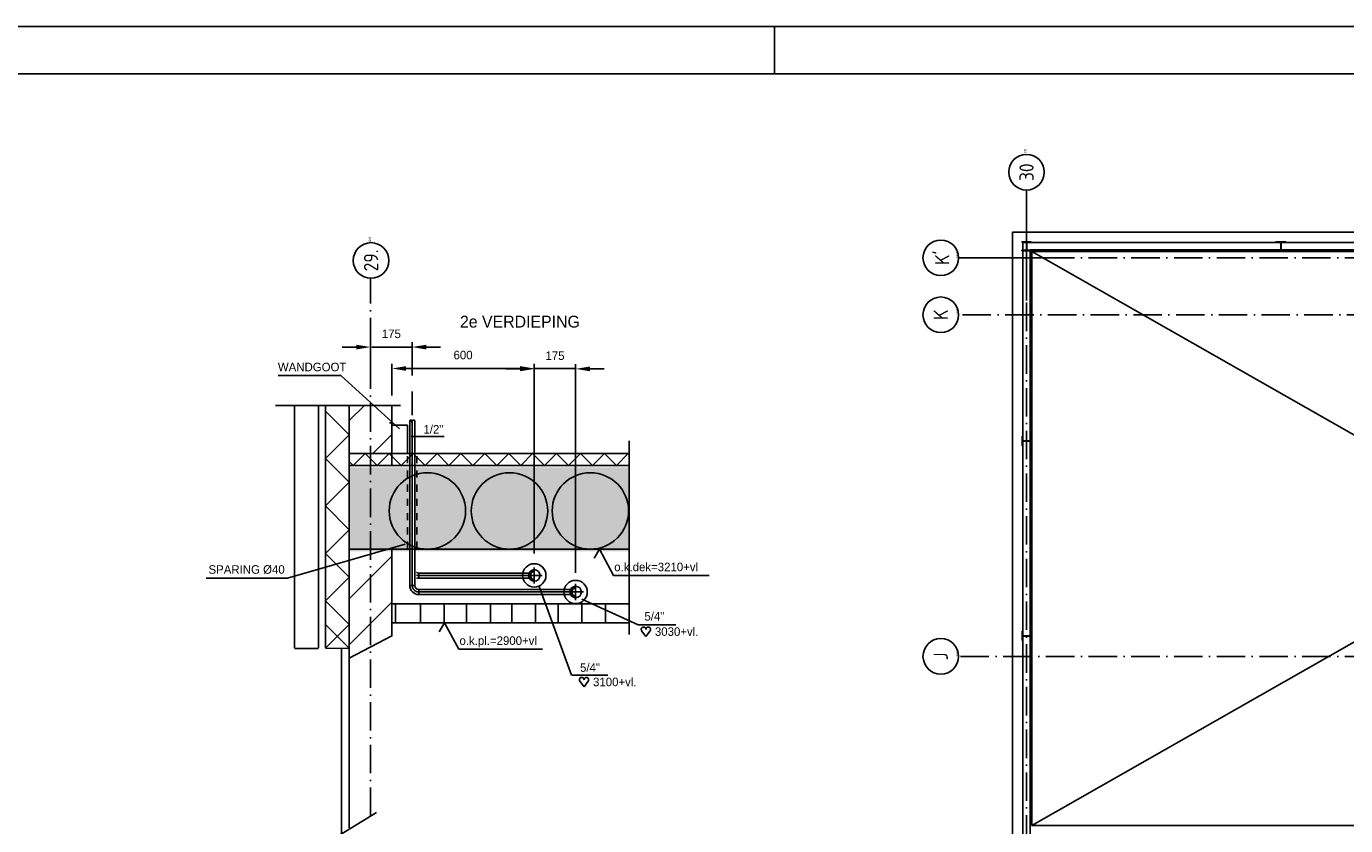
# Model space of a CAD drawing. Extents: x -39327 to 109237, y 358172 to 442272.
# Tile 14 of 96: x -11528 to 16272, y 425425 to 442272. Entities that reach past the tile are written whole.
import ezdxf
from ezdxf.enums import TextEntityAlignment as Align

# ---------------------------------------------------------------- set-up
doc = ezdxf.new("R2010")
doc.units = 0
doc.header["$LTSCALE"] = 100
for name, pattern in [('2322107', [2000, 1000, 1000]), ('CENTER2', [11.25, 7.5, -1.25, 1.25, -1.25]), ('CENTER4', [5, 3.125, -0.625, 0.625, -0.625]), ('DASHDOT', [9, 6, -1.5, 0, -1.5]), ('DASHED', [3, 1.5, -1.5])]:
    doc.linetypes.add(name, pattern=pattern)
doc.layers.get('0').update_dxf_attribs({"linetype": 'CONTINUOUS'})
doc.layers.get('DEFPOINTS').update_dxf_attribs({"linetype": 'CONTINUOUS'})
for name, color, linetype in [('00KAD025', 2, 'CONTINUOUS'), ('00KAD070', 5, 'CONTINUOUS'), ('AL$1----_ALGEMEEN', 7, 'CONTINUOUS'), ('AL$7----_STRAMIEN', 1, 'DASHDOT'), ('AL21----_BUITENWAND', 4, 'CONTINUOUS'), ('AL22----_BINNENWAND', 7, 'CONTINUOUS'), ('ALN-----_BLOCKNAAM', 2, 'CONTINUOUS'), ('BL$4----', 7, 'CONTINUOUS'), ('BOUW', 8, 'CONTINUOUS'), ('KABELGOOT1', 8, 'CONTINUOUS'), ('WL561---', 4, 'CONTINUOUS'), ('WL561---_AANVOER', 4, 'CONTINUOUS'), ('WL561---_HARTLIJN', 7, 'CONTINUOUS'), ('WL570---', 3, 'CONTINUOUS'), ('WL570---_HARTLIJN', 1, 'CONTINUOUS'), ('WM561---', 1, 'CONTINUOUS'), ('WM570---', 1, 'CONTINUOUS')]:
    doc.layers.add(name, color=color, linetype=linetype)
doc.styles.add('BURO-018', font='BUROFONT.shx', dxfattribs={"height": 180})
doc.styles.add('BURO-025', font='BUROFONT.shx', dxfattribs={"height": 250})
doc.styles.get("Standard").update_dxf_attribs({"font": 'ISOCP'})
doc.dimstyles.new('CEES', dxfattribs={"dimscale": 100, "dimtxt": 3, "dimasz": 3, "dimexe": 1, "dimexo": 1, "dimgap": 1.5, "dimtad": 0, "dimdec": 0, "dimzin": 0, "dimtxsty": 'BURO-018', "dimcen": -3, "dimdle": 1.25, "dimclrd": 1, "dimclre": 1, "dimclrt": 1, "dimazin": 3, "dimtfac": 0.75, "dimtdec": 0, "dimtofl": 0, "dimtmove": 0, "dimatfit": 3, "dimtvp": 1.5, "dimtolj": 1, "dimtzin": 0})

# ---------------------------------------------------------------- blocks, each defined once
blk = doc.blocks.new('1011')
at = {"layer": 'AL$7----_STRAMIEN', "color": 7, "linetype": 'CONTINUOUS'}
blk.add_circle((-750, 0), 750, dxfattribs=at)
at = {"layer": 'ALN-----_BLOCKNAAM', "linetype": 'CONTINUOUS'}
blk.add_text('1011', height=100, dxfattribs=at).set_placement((0, 0))
blk = doc.blocks.new('1010')
at = {"layer": 'AL$7----_STRAMIEN', "color": 7, "linetype": 'CONTINUOUS'}
blk.add_circle((0, 750), 750, dxfattribs=at)
at = {"layer": 'ALN-----_BLOCKNAAM', "linetype": 'CONTINUOUS'}
blk.add_text('1010', height=100, dxfattribs=at).set_placement((0, 0))
blk = doc.blocks.new('*D328')
at = {"color": 1, "linetype": 'BYBLOCK'}
for p, q in [((-44058, 328479), (-44358, 328479)), ((-43758, 327882), (-43758, 328579)), ((-42883, 327882), (-42883, 328579)), ((-42583, 328479), (-42283, 328479))]:
    blk.add_line(p, q, dxfattribs=at)
for points in [[(-44058, 328529), (-44058, 328429), (-43758, 328479)], [(-42583, 328529), (-42583, 328429), (-42883, 328479)]]:
    blk.add_solid(points, dxfattribs=at)
at = {"layer": 'DEFPOINTS', "color": 0, "linetype": 'BYBLOCK'}
for p in [(-43758, 328479), (-43758, 327782), (-42883, 327782)]:
    blk.add_point(p, dxfattribs=at)
at = {"color": 1, "linetype": 'BYBLOCK', "insert": (-43320, 328757), "char_height": 180, "attachment_point": 5, "style": 'BURO-018'}
blk.add_mtext('\\A1;175', dxfattribs=at)
blk = doc.blocks.new('TR-L-15')
at = {"color": 0, "linetype": 'CONTINUOUS'}
for p, q in [((-0.5, 10.65), (0.5, 10.65)), ((-0.5, -10.65), (0.5, -10.65))]:
    blk.add_line(p, q, dxfattribs=at)
at = {"layer": 'WL561---_HARTLIJN', "linetype": 'CENTER2'}
blk.add_line((-0.5, 0), (0.5, 0), dxfattribs=at)
blk = doc.blocks.new('*D325')
at = {"color": 1, "linetype": 'BYBLOCK'}
for p, q in [((-43308, 327457), (-43308, 328127)), ((-40308, 324127), (-40308, 328127)), ((-40608, 328027), (-43008, 328027))]:
    blk.add_line(p, q, dxfattribs=at)
for points in [[(-43008, 328077), (-43008, 327977), (-43308, 328027)], [(-40608, 328077), (-40608, 327977), (-40308, 328027)]]:
    blk.add_solid(points, dxfattribs=at)
at = {"layer": 'DEFPOINTS', "color": 0, "linetype": 'BYBLOCK'}
for p in [(-43308, 328027), (-43308, 327357), (-40308, 324027)]:
    blk.add_point(p, dxfattribs=at)
at = {"color": 1, "linetype": 'BYBLOCK', "insert": (-41808, 328310), "char_height": 180, "attachment_point": 5, "style": 'BURO-018'}
blk.add_mtext('\\A1;600', dxfattribs=at)
blk = doc.blocks.new('TR-B3--1-155A1B')
at = {"color": 0, "linetype": 'CONTINUOUS'}
for p, q in [((-27.5, -10.65), (-27.5, 10.65)), ((-10.65, -27.5), (10.65, -27.5))]:
    blk.add_line(p, q, dxfattribs=at)
for radius in [38.15, 16.85]:
    blk.add_arc((-27.5, -27.5), radius, 0, 90, dxfattribs=at)
at = {"layer": 'WL561---_HARTLIJN', "linetype": 'CENTER4'}
blk.add_arc((-27.5, -27.5), 27.5, 0, 90, dxfattribs=at)
blk = doc.blocks.new('TR-LB1')
at = {"color": 0, "linetype": 'BYBLOCK'}
blk.add_line((0, 0.5), (0, -0.5), dxfattribs=at)
blk = doc.blocks.new('TR-LB')
at = {"color": 0, "linetype": 'CONTINUOUS'}
for points in [[(0.17, 0.25, 0.068022), (0.15, 0.35, 0.080261), (0.12, 0.43, 0.107085), (0.06, 0.48, 0.138897), (0, 0.5, 0.138897), (-0.06, 0.48, 0.107085), (-0.12, 0.43, 0.080261), (-0.15, 0.35, 0.068022), (-0.17, 0.25, 0.068022)], [(0, -0.5, 0.138897), (0.06, -0.48, 0.107085), (0.12, -0.43, 0.080261), (0.15, -0.35, 0.068022), (0.17, -0.25, 0.068022)]]:
    blk.add_lwpolyline(points, format="xyb", dxfattribs=at)
for centre, start, end in [((0.17, 0.29), 187.4594, 240.3817), ((-0.17, 0.29), 299.6183, 352.5406), ((-0.17, -0.29), 7.4594, 60.3817)]:
    blk.add_arc(centre, 0.338, start, end, dxfattribs=at)
blk = doc.blocks.new('*D326')
at = {"color": 1, "linetype": 'BYBLOCK'}
for p, q in [((-40308, 324529), (-40308, 328119)), ((-39437, 323718), (-39437, 328119)), ((-40608, 328019), (-40908, 328019)), ((-39137, 328019), (-38837, 328019))]:
    blk.add_line(p, q, dxfattribs=at)
for points in [[(-40608, 328069), (-40608, 327969), (-40308, 328019)], [(-39137, 328069), (-39137, 327969), (-39437, 328019)]]:
    blk.add_solid(points, dxfattribs=at)
at = {"layer": 'DEFPOINTS', "color": 0, "linetype": 'BYBLOCK'}
for p in [(-40308, 328019), (-40308, 324429), (-39437, 323618)]:
    blk.add_point(p, dxfattribs=at)
at = {"color": 1, "linetype": 'BYBLOCK', "insert": (-39872, 328296), "char_height": 180, "attachment_point": 5, "style": 'BURO-018'}
blk.add_mtext('\\A1;175', dxfattribs=at)
blk = doc.blocks.new('TR-LIZ')
at = {"color": 0, "linetype": 'CONTINUOUS'}
blk.add_circle((0, 0), 0.5, dxfattribs=at)
for centre, radius, start, end in [((0, 0), 0.4, 90, 270), ((0.02, 0), 0.4, 92.4503, 267.5497), ((0.04, 0), 0.402, 95.0009, 264.9991), ((0.05, 0), 0.404, 97.6518, 262.3482), ((0.07, 0), 0.407, 100.4024, 259.5976), ((0.09, 0), 0.411, 103.2521, 256.7479)]:
    blk.add_arc(centre, radius, start, end, dxfattribs=at)
at = {"layer": 'WL570---_HARTLIJN', "linetype": 'CENTER4'}
for p, q in [((-0.7, 0), (0.7, 0)), ((0, 0.7), (0, -0.7))]:
    blk.add_line(p, q, dxfattribs=at)
blk = doc.blocks.new('HART')
at = {"color": 1}
for q in [(-40, 52), (40, 52)]:
    blk.add_line((0, 0), q, dxfattribs=at)
for centre, start, end in [((-22, 66), 0, 217.1867), ((22, 66), 322.8133, 180)]:
    blk.add_arc(centre, 22.1, start, end, dxfattribs=at)
blk = doc.blocks.new('A$C6E6F3BC9')
at = {"layer": 'KABELGOOT1'}
for p, q in [((1432, 67298), (1432, 64971)), ((0, 65868), (2294, 65868))]:
    blk.add_line(p, q, dxfattribs=at)

msp = doc.modelspace()

# ---------------------------------------------------------------- hatches: boundary and pattern name
at = {"layer": 'WL570---'}
h = msp.add_hatch(dxfattribs=at)
h.set_pattern_fill('GESTORT', color=8, scale=6, style=0, pattern_type=2)
h.set_pattern_definition([(17, (-61777.584, -153153.83), (30.944946, 95.793131), [0, -97.92, -55.44, 0, -80.64]), (48, (-61777.584, -153153.83), (-22.098695, 97.406199), [0, -96.96, 0, -98.88, 0, -79.68]), (71, (-61777.584, -153153.83), (-57.493892, 80.715686), [0, -96, 0, -57.6, -78.96])])
h.paths.add_polyline_path([(1170.5, 431208.8), (1170.5, 432976.4), (-3343.8, 432976.4), (-3343.8, 431208.8)])
h.paths.add_polyline_path([(-3450.3, 432976.4), (-4724.6, 432976.4), (-4724.6, 431208.8), (-3450.3, 431208.8)])

# ---------------------------------------------------------------- linework, layer by layer
at = {"color": 8, "linetype": 'CONTINUOUS'}
for p, q in [((9648, 437732.8), (9448, 437732.8)), ((9448, 437732.8), (9448, 437722.8)), ((9448, 437722.8), (9526.7, 437722.8)), ((9544.7, 437704.8), (9544.7, 437570.8)), ((9551.2, 437570.8), (9551.2, 437704.8)), ((9569.2, 437722.8), (9648, 437722.8)), ((9648, 437722.8), (9648, 437732.8)), ((9526.7, 437552.8), (9448, 437552.8)), ((9448, 437552.8), (9448, 437542.8)), ((9448, 437542.8), (9648, 437542.8)), ((9648, 437552.8), (9569.2, 437552.8)), ((9648, 437542.8), (9648, 437552.8)), ((9463, 433631.1), (9453, 433631.1)), ((9453, 433631.1), (9453, 433431.1)), ((9453, 433431.1), (9463, 433431.1)), ((9463, 433552.4), (9463, 433631.1)), ((9463, 433431.1), (9463, 433509.9)), ((9615, 433534.4), (9481, 433534.4)), ((9481, 433527.9), (9615, 433527.9)), ((9643, 433631.1), (9633, 433631.1)), ((9633, 433631.1), (9633, 433552.4)), ((9633, 433509.9), (9633, 433431.1)), ((9633, 433431.1), (9643, 433431.1)), ((9643, 433431.1), (9643, 433631.1)), ((9463, 429524.4), (9453, 429524.4)), ((9453, 429524.4), (9453, 429324.4)), ((9463, 429445.7), (9463, 429524.4)), ((9643, 429524.4), (9633, 429524.4)), ((9633, 429524.4), (9633, 429445.7)), ((9643, 429324.4), (9643, 429524.4)), ((9453, 429324.4), (9463, 429324.4)), ((9463, 429324.4), (9463, 429403.2)), ((9615, 429427.7), (9481, 429427.7)), ((9481, 429421.2), (9615, 429421.2)), ((9633, 429403.2), (9633, 429324.4)), ((9633, 429324.4), (9643, 429324.4))]:
    msp.add_line(p, q, dxfattribs=at)
msp.add_lwpolyline([(14911.2, 437704.8, -0.4142136), (14929.2, 437722.8), (15008, 437722.8), (15008, 437732.8), (14808, 437732.8), (14808, 437722.8), (14886.7, 437722.8, -0.4142136), (14904.7, 437704.8), (14904.7, 437570.8, -0.4142136), (14886.7, 437552.8), (14808, 437552.8), (14808, 437542.8), (15008, 437542.8), (15008, 437552.8), (14929.2, 437552.8, -0.4142136), (14911.2, 437570.8)], format="xyb", close=True, dxfattribs=at)
for centre, start, end in [((9526.7, 437704.8), 0, 90), ((9526.7, 437570.8), 270, 0), ((9569.2, 437704.8), 90, 180), ((9569.2, 437570.8), 180, 270), ((9481, 433552.4), 180, 270), ((9481, 433509.9), 90, 180), ((9615, 433552.4), 270, 0), ((9615, 433509.9), 0, 90), ((9481, 429445.7), 180, 270), ((9481, 429403.2), 90, 180), ((9615, 429445.7), 270, 0), ((9615, 429403.2), 0, 90)]:
    msp.add_arc(centre, 18, start, end, dxfattribs=at)
at = {"layer": '00KAD025', "linetype": 'CONTINUOUS'}
for p, q in [((109237.4, 442271.9), (-39327.3, 442271.9)), ((4237.4, 441271.9), (4237.4, 442271.9))]:
    msp.add_line(p, q, dxfattribs=at)
at = {"layer": '00KAD070', "linetype": 'CONTINUOUS'}
msp.add_line((108237.4, 441271.9), (-38327.3, 441271.9), dxfattribs=at)
at = {"layer": 'AL$1----_ALGEMEEN', "color": 8}
for p, q in [((30893, 437527.8), (9658, 425427.8)), ((9658, 437527.8), (30893, 425427.8))]:
    msp.add_line(p, q, dxfattribs=at)
at = {"layer": 'AL$7----_STRAMIEN', "color": 1}
for p, q in [((9548, 402545.4), (9548, 438822.2)), ((90664.5, 437392.8), (8116, 437392.8)), ((-4274.6, 425627.5), (-4274.6, 436972)), ((90708, 436192.8), (8116, 436192.8)), ((90664.5, 428992.8), (8116, 428992.8))]:
    msp.add_line(p, q, dxfattribs=at)
at = {"layer": 'AL$7----_STRAMIEN', "color": 2, "linetype": 'DASHED'}
for p, q in [((-3499.6, 431263), (-3499.6, 433280.6)), ((-3299.6, 431263), (-3299.6, 433280.6))]:
    msp.add_line(p, q, dxfattribs=at)
at = {"layer": 'AL21----_BUITENWAND', "color": 8}
for p, q in [((9253, 424492.8), (9253, 437932.8)), ((9253, 437932.8), (9253, 437932.8)), ((9253, 437932.8), (31108, 437932.8)), ((9473, 424492.8), (9473, 437712.8)), ((9473, 437712.8), (30928, 437712.8)), ((30928, 437562.8), (9623, 437562.8)), ((9623, 437562.8), (9623, 424492.8))]:
    msp.add_line(p, q, dxfattribs=at)
at = {"layer": 'AL22----_BINNENWAND', "color": 8}
for p, q in [((30893, 437527.8), (9658, 437527.8)), ((9658, 437527.8), (9658, 425427.8)), ((9658, 425427.8), (30893, 425427.8))]:
    msp.add_line(p, q, dxfattribs=at)
at = {"layer": 'BL$4----', "color": 8, "linetype": 'CONTINUOUS'}
for p, q in [((-6274.7, 434281.9), (-3644.7, 434281.9)), ((-5874.6, 429169.1), (-5874.6, 434281.9)), ((-5374.6, 429169.1), (-5374.6, 434281.9)), ((-5224.6, 429169.1), (-5224.6, 434281.9)), ((-4724.6, 428660.6), (-4724.6, 434281.9)), ((-4724.6, 433961.5), (-4404.1, 434281.9)), ((-3824.6, 434281.9), (-3824.6, 433293.3)), ((-4724.6, 433662.4), (-5224.6, 434162.4)), ((-3874.2, 433916.9), (-3824.2, 433916.9)), ((-3824.2, 433866.9), (-3499.2, 433866.9)), ((-5224.6, 433162.4), (-4724.6, 433662.4)), ((-4229.5, 433266.9), (-3824.6, 433671.8)), ((1174.7, 429453.8), (1174.7, 433536.6)), ((-4724.6, 432662.4), (-5224.6, 433162.4)), ((-3824.6, 433266.9), (-3824.6, 433016.9)), ((-3824.6, 433016.9), (-3824.6, 433266.9)), ((-5224.6, 432162.4), (-4724.6, 432662.4)), ((-4724.6, 431662.4), (-5224.6, 432162.4)), ((-5224.6, 431162.4), (-4724.6, 431662.4)), ((-3824.6, 429417.4), (-3824.6, 431249.3)), ((-3824.6, 431249.3), (-3824.6, 429425.7)), ((-4724.6, 430662.4), (-5224.6, 431162.4)), ((-4724.6, 430206), (-3824.6, 431106)), ((-5224.6, 430162.4), (-4724.6, 430662.4)), ((-4724.6, 429662.4), (-5224.6, 430162.4)), ((-4724.6, 429237), (-3824.6, 430137)), ((-5224.6, 429162.4), (-4724.6, 429662.4)), ((-4724.6, 429162.4), (-5224.6, 429662.4)), ((-4724.6, 428957.4), (-3824.6, 429425.7)), ((-5874.6, 429160.6), (-5374.6, 429161.4)), ((-5224.6, 429161.6), (-4724.6, 429162.4)), ((-4884.9, 429169.1), (-4884.9, 428400.9)), ((-4884.9, 428400.9), (-4884.9, 425261.8)), ((-4724.6, 428457.4), (-4727.7, 425380.8)), ((-4724.6, 428662.4), (-4724.6, 428457.4)), ((-5150.3, 425091.2), (-4147.4, 425700.3))]:
    msp.add_line(p, q, dxfattribs=at)
at = {"layer": 'BOUW'}
for p, q in [((-5874.6, 431249.3), (-5874.6, 433266.9)), ((-4724.6, 433266.9), (1170.5, 433266.9)), ((-4638.1, 433016.9), (-4386.2, 433266.9)), ((-4386.2, 433266.9), (-4134.3, 433016.9)), ((-4134.3, 433016.9), (-3882.4, 433266.9)), ((-3882.4, 433266.9), (-3630.4, 433016.9)), ((-3630.4, 433016.9), (-3378.5, 433266.9)), ((-3378.5, 433266.9), (-3126.6, 433016.9)), ((-3126.6, 433016.9), (-2874.6, 433266.9)), ((-2874.6, 433266.9), (-2622.7, 433016.9)), ((-2622.7, 433016.9), (-2370.8, 433266.9)), ((-2370.8, 433266.9), (-2118.9, 433016.9)), ((-2118.9, 433016.9), (-1866.9, 433266.9)), ((-1866.9, 433266.9), (-1615, 433016.9)), ((-1615, 433016.9), (-1363.1, 433266.9)), ((-1363.1, 433266.9), (-1111.2, 433016.9)), ((-1111.2, 433016.9), (-859.2, 433266.9)), ((-859.2, 433266.9), (-607.3, 433016.9)), ((-607.3, 433016.9), (-355.4, 433266.9)), ((-355.4, 433266.9), (-103.5, 433016.9)), ((-103.5, 433016.9), (148.5, 433266.9)), ((148.5, 433266.9), (400.4, 433016.9)), ((400.4, 433016.9), (652.3, 433266.9)), ((652.3, 433266.9), (904.3, 433016.9)), ((904.3, 433016.9), (1156.2, 433266.9)), ((-4724.6, 433102.7), (-4638.1, 433016.9)), ((-4724.6, 433016.9), (1170.5, 433016.9)), ((1170.5, 431249.3), (-4724.6, 431249.3)), ((1170.5, 430099.3), (-3824.6, 430099.3)), ((1170.5, 430099.3), (-3824.6, 430099.3)), ((-3748.4, 429696.7), (-3748.4, 430100.8)), ((-3225.2, 429696.7), (-3225.2, 430100.8)), ((-2725.8, 429696.7), (-2725.8, 430100.8)), ((-2250.3, 429696.7), (-2250.3, 430100.8)), ((-1750.9, 429696.7), (-1750.9, 430100.8)), ((-1299.1, 429696.7), (-1299.1, 430100.8)), ((-799.7, 429696.7), (-799.7, 430100.8)), ((-324.1, 429696.7), (-324.1, 430100.8)), ((175.3, 429696.7), (175.3, 430100.8)), ((674.7, 429696.7), (674.7, 430100.8)), ((1170.5, 429699.3), (-3824.6, 429699.3))]:
    msp.add_line(p, q, dxfattribs=at)
for centre in [(-3078.1, 432057.6), (-1347.4, 432057.6), (356.6, 432057.6)]:
    msp.add_circle(centre, 805, dxfattribs=at)
at = {"layer": 'WL561---', "color": 1, "linetype": '2322107'}
for p, q in [((-824.6, 435059.7), (52.9, 435059.7)), ((-3399.6, 434573.5), (-3399.6, 434077.9))]:
    msp.add_line(p, q, dxfattribs=at)
at = {"layer": 'WL561---', "color": 3}
for p, q in [((-3499.2, 433867.3), (-3824.6, 433867.3)), ((-3824.6, 433863.6), (-3824.6, 433264.6)), ((-3499.2, 433866.9), (-3499.2, 433266.9)), ((-3499.2, 433266.9), (-3499.2, 433863.6)), ((-3824.2, 433266.9), (-3499.2, 433266.9)), ((-3824.2, 433266.9), (-3499.2, 433266.9))]:
    msp.add_line(p, q, dxfattribs=at)
at = {"layer": 'WL561---_AANVOER', "color": 1, "linetype": '2322107'}
for p, q in [((-3399.6, 435512.4), (-4251.2, 435512.4)), ((-6027.2, 430638.3), (-3546.8, 431354.4)), ((-7735.8, 430638.3), (-6027.2, 430638.3)), ((-38.4, 428597.2), (-724.9, 430462.3)), ((1367.4, 429658.5), (178.4, 430196.2))]:
    msp.add_line(p, q, dxfattribs=at)
at = {"layer": 'WL561---_AANVOER', "color": 8}
for centre in [(-824.6, 430699.3), (46.2, 430349.3)]:
    msp.add_circle(centre, 245.8, dxfattribs=at)
at = {"layer": 'WL561---_AANVOER', "linetype": '2322107'}
for radius, start in [(84.2, 234.6894), (190.8, 255.20903)]:
    msp.add_arc((-3259.1, 430833.5), radius, start, 270, dxfattribs=at)
at = {"layer": 'WL561---_HARTLIJN', "linetype": 'CENTER4'}
msp.add_arc((-3259.1, 430833.5), 137.5, 249.25793, 270, dxfattribs=at)
at = {"layer": 'WM561---'}
for p, q in [((2859.7, 430696.2), (843.9, 430696.2)), ((-650.6, 429143.1), (-2417.5, 429143.1))]:
    msp.add_line(p, q, dxfattribs=at)
at = {"layer": 'WM570---'}
for p, q in [((-4904, 434910.4), (-6220.5, 434910.4)), ((-3665.1, 433788.1), (-4904, 434910.4)), ((-3420, 433624.8), (-2722.9, 433624.8)), ((434.4, 431064.8), (546.4, 431249.3)), ((546.4, 431249.3), (843.9, 430696.2)), ((-2827, 429511.8), (-2715, 429696.3)), ((-2715, 429696.3), (-2417.5, 429143.1)), ((2154.9, 429658.5), (1367.4, 429658.5)), ((724.3, 428597.2), (-31.4, 428597.2))]:
    msp.add_line(p, q, dxfattribs=at)

# ---------------------------------------------------------------- block references
at = {"layer": 'AL$7----_STRAMIEN'}
ref = msp.add_blockref('1011', (9548, 439572.2), dxfattribs=dict(at, xscale=0.5, yscale=0.5, zscale=0.5, rotation=90))
ref.add_attrib('STR-NAAM', '30', dxfattribs={"color": 3, "linetype": 'CONTINUOUS', "height": 300, "rotation": 90}).set_placement((9548, 439197.2), align=Align.MIDDLE)
ref = msp.add_blockref('1011', (-4264.2, 437713.3), dxfattribs=dict(at, xscale=0.5, yscale=0.5, zscale=0.5, rotation=90))
ref.add_attrib('STR-NAAM', '29.', dxfattribs={"color": 3, "linetype": 'CONTINUOUS', "height": 300, "rotation": 90}).set_placement((-4264.2, 437338.3), align=Align.MIDDLE)
ref = msp.add_blockref('1010', (8116, 437392.8), dxfattribs=dict(at, xscale=0.5, yscale=0.5, zscale=0.5, rotation=90))
ref.add_attrib('STR-NAAM', "K'", dxfattribs={"color": 3, "linetype": 'CONTINUOUS', "height": 300, "rotation": 90}).set_placement((7741, 437392.8), align=Align.MIDDLE)
ref = msp.add_blockref('1010', (8116, 436192.8), dxfattribs=dict(at, xscale=0.5, yscale=0.5, zscale=0.5, rotation=90))
ref.add_attrib('STR-NAAM', 'K', dxfattribs={"color": 3, "linetype": 'CONTINUOUS', "height": 300, "rotation": 90}).set_placement((7741, 436192.8), align=Align.MIDDLE)
ref = msp.add_blockref('1010', (8116, 428992.8), dxfattribs=dict(at, xscale=0.5, yscale=0.5, zscale=0.5, rotation=90))
ref.add_attrib('STR-NAAM', 'J', dxfattribs={"color": 3, "linetype": 'CONTINUOUS', "height": 300, "rotation": 90}).set_placement((7741, 428992.8), align=Align.MIDDLE)
at = {"layer": 'WL561---_AANVOER', "linetype": '2322107'}
for name, p, xscale, yscale, zscale, rotation in [('TR-LB', (-3396.6, 433956.6), 106.5, 106.5, 106.5, 90), ('TR-L-15', (-3396.6, 432221.7), 3469.783578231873, 5, 5, 270), ('TR-L-15', (-2098.9, 430696), 2318.275100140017, 5, 5, 180), ('TR-LB1', (-3258.1, 430696), 106.5, 106.5, 106.5, 180), ('TR-B3--1-155A1B', (-3396.6, 430349.3), 5, 5, 5, 180), ('TR-L-15', (-1663, 430349.3), 3192.209872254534, 5, 5, 180)]:
    msp.add_blockref(name, p, dxfattribs=dict(at, xscale=xscale, yscale=yscale, zscale=zscale, rotation=rotation))
at = {"layer": 'WL561---_AANVOER', "linetype": '2322107', "xscale": 241.5000000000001, "yscale": 241.5000000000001, "zscale": 241.5000000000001}
for p in [(-824.6, 430699.3), (46.2, 430349.3)]:
    msp.add_blockref('TR-LIZ', p, dxfattribs=at)
at = {"layer": 'WL570---', "color": 1}
msp.add_blockref('A$C6E6F3BC9', (8116, 371524.5), dxfattribs=at)
at = {"layer": 'WM570---', "xscale": 2.25, "yscale": 2.25, "zscale": 2.25}
for p in [(1528, 429412.6), (223.8, 428351.3)]:
    msp.add_blockref('HART', p, dxfattribs=at)

# ---------------------------------------------------------------- texts
at = {"layer": 'WL561---_AANVOER', "color": 2, "linetype": '2322107', "style": 'BURO-025'}
msp.add_text('2e VERDIEPING', height=250, dxfattribs=at).set_placement((-2391, 435922.6))
at = {"layer": 'WL561---_AANVOER', "color": 1, "linetype": '2322107', "style": 'BURO-018'}
msp.add_text('SPARING %%C40', height=180, dxfattribs=at).set_placement((-7689.3, 430733.7))
at = {"layer": 'WM561---', "color": 1, "style": 'BURO-018'}
for s, p in [('o.k.dek=3210+vl', (860.2, 430787.2)), ('o.k.pl.=2900+vl', (-2401.2, 429234.2))]:
    msp.add_text(s, height=180, dxfattribs=at).set_placement(p)
at = {"layer": 'WM570---', "style": 'BURO-018'}
msp.add_text('WANDGOOT', height=180, dxfattribs=at).set_placement((-6227.7, 435002.3))
at = {"layer": 'WM570---', "color": 1, "style": 'BURO-018'}
for s, p in [('1/2"', (-3160.7, 433688.6)), ('5/4"', (1496, 429746.2)), ('3030+vl.', (1717.4, 429424.9)), ('5/4"', (139.4, 428666.9)), ('3100+vl.', (413.2, 428363.5))]:
    msp.add_text(s, height=180, dxfattribs=at).set_placement(p)

# ---------------------------------------------------------------- dimensions: what is measured, and where the dimension line sits
at = {"layer": 'WL561---', "linetype": '2322107'}
dim = msp.add_linear_dim(base=(-824.6, 435051.8), p1=(46.2, 430651.6), p2=(-824.6, 431462.5), text='175', dimstyle='CEES', dxfattribs=at)
dim.commit()
dim.dimension.update_dxf_attribs({"geometry": '*D326', "text_midpoint": (-389.2, 435329.1), "insert": (39483.1, 107033.1)})
at = {"layer": 'WL561---_AANVOER', "linetype": '2322107'}
for base, p1, p2, text, picture, middle in [((-4274.6, 435512.4), (-3399.6, 434815.1), (-4274.6, 434815.1), '175', '*D328', (-3837.1, 435789.7)), ((-3824.6, 435059.7), (-824.6, 431059.7), (-3824.6, 434390), '600', '*D325', (-2324.6, 435343.5))]:
    dim = msp.add_linear_dim(base=base, p1=p1, p2=p2, text=text, dimstyle='CEES', dxfattribs=at)
    dim.commit()
    dim.dimension.update_dxf_attribs({"geometry": picture, "text_midpoint": middle, "insert": (39483.1, 107033.1)})

doc.saveas('drawing.dxf')
